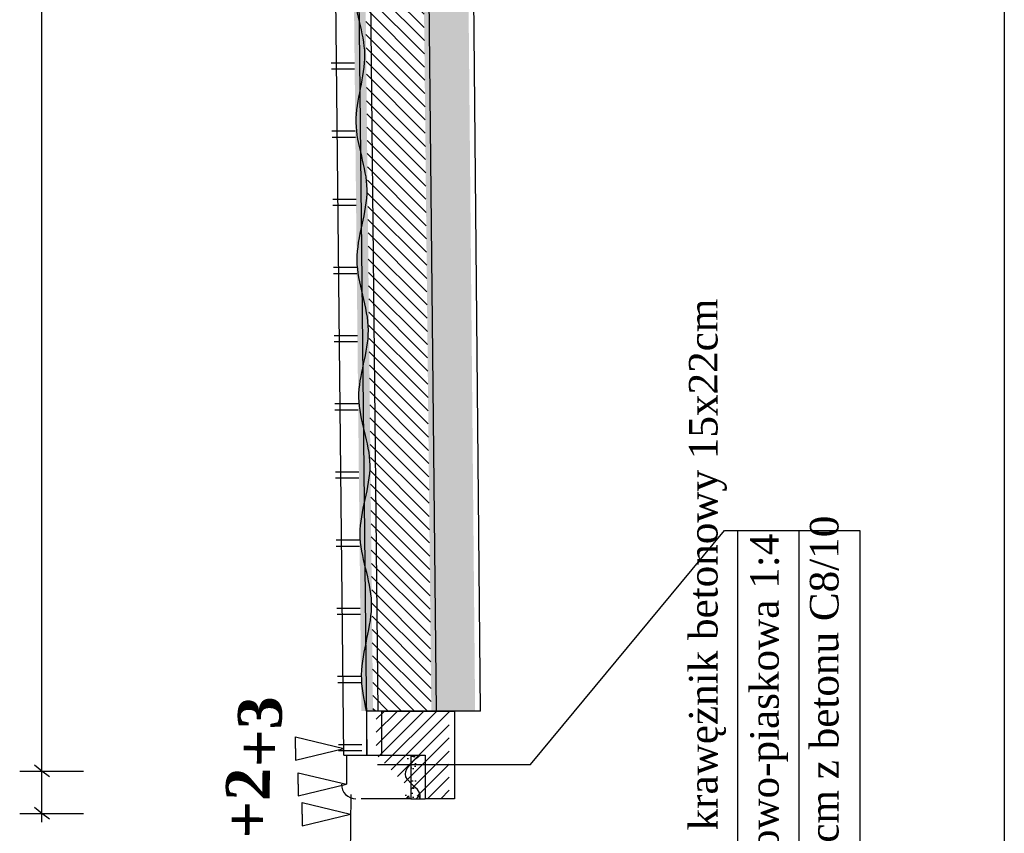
# Model space of a CAD drawing. Header units: metres. Extents: x 592 to 2592, y -1 to 2567.
# Tile 14 of 15: x 2255 to 2592, y 1635 to 1915. Entities that reach past the tile are written whole.
import ezdxf

# ---------------------------------------------------------------- set-up
doc = ezdxf.new("R2010")
doc.units = ezdxf.units.M
doc.styles.get("Standard").update_dxf_attribs({"font": 'simplex.shx'})

msp = doc.modelspace()

# ---------------------------------------------------------------- hatches: boundary and pattern name
h = msp.add_hatch()
h.set_pattern_fill('AR-SAND', color=34, scale=0.1)
h.set_pattern_definition([(37.5, (-7381.6713, 2.0097), (-0.1600031, 4.8941324), [0, -3.8608, 0, -4.318, 0, -4.1275]), (7.5, (-7381.671, 2.01), (4.495233, 7.168251), [0, -2.0828, 0, -3.4798, 0, -1.3335]), (327.5, (-7384.7955, 2.0097), (7.9099237, 0.0143718), [0, -1.27, 0, -4.572, 0, -5.969]), (317.5, (-7384.7955, 2.01), (7.6355645, 2.2292932), [0, -0.635, 0, -2.9972, 0, -3.429])])
h.paths.add_polyline_path([(2405.877, 2167.585), (2390.762, 2154.448), (2394.84, 1761.941), (2409.967, 1761.943), (2408.27, 1944.757), (2407.51, 2017.899)])
h.paths.add_polyline_path([(2401.857, 1677.31), (2401.857, 1677.371), (2410.752, 1677.393), (2409.967, 1761.943), (2394.84, 1761.941), (2395.719, 1677.31)])
h = msp.add_hatch()
h.set_pattern_fill('JIS_LC_8A', color=256, scale=3, angle=135, style=0)
h.set_pattern_definition([(180, (3618.08, -13171.787), (-5e-15, -23.4), []), (180, (3615.958, -13169.666), (-5e-15, -23.4), [])])
h.paths.add_polyline_path([(2366.762, 2154.448), (2358.762, 2154.448), (2363.788, 1670.674), (2363.92, 1670.642), (2363.789, 1670.61), (2363.875, 1662.311), (2371.875, 1662.311)])
h = msp.add_hatch()
h.set_pattern_fill('AR-CONC', color=42, scale=0.025, angle=90, style=0)
h.set_pattern_definition([(140, (3618.079, -13171.787), (0.3984771, 4.5546167), [0.47625, -5.23875]), (85, (3618.079, -13171.787), (-4.7764161, -0.8810706), [0.381, -4.191]), (190.451, (3618.1123, -13171.4076), (-4.3779172, 3.6735625), [0.40475, -4.45225]), (136.1842, (3616.809, -13171.787), (1.0510582, 6.776976), [0.714375, -7.858125]), (186.6356, (3616.897, -13171.2224), (-6.185639, 5.935106), [0.607125, -6.678375]), (81.184, (3616.809, -13171.787), (-6.185628, 5.935115), [0.5715, -6.2865]), (111, (3617.1266, -13171.152), (2.556638, 3.790372), [0.47625, -5.23875]), (56, (3617.1266, -13171.152), (-4.6046992, 1.5450507), [0.381, -4.191]), (161.4514, (3617.3397, -13170.8362), (-2.0480714, 5.3354123), [0.40475, -4.45225]), (127.5, (3618.0791, -13171.7871), (-2.11387597, 0.07721508), [0, -4.1402, 0, -4.2545, 0, -4.206875]), (97.5, (3618.0791, -13171.787), (-2.50451437, 1.67049156), [0, -2.4257, 0, -4.04495, 0, -1.603375]), (57.5, (3618.0791, -13173.2032), (0.1432186, 3.38976488), [0, -1.5875, 0, -4.953, 0, -6.57225]), (47.5, (3618.079, -13173.8382), (-0.6356623, 3.70322953), [0, -2.06375, 0, -3.2893, 0, -4.66725])])
h.paths.add_polyline_path([(2371.718, 1677.393), (2375.718, 1677.393), (2370.762, 2154.448), (2366.762, 2154.448)])
h = msp.add_hatch()
h.set_pattern_fill('LINE', color=250, angle=315)
h.set_pattern_definition([(315, (-7352.437, -3.0713), (2.245064, 2.245064), [])])
h.paths.add_polyline_path([(2375.873, 1662.671), (2375.872, 1662.708), (2375.872, 1662.745), (2375.872, 1662.743), (2375.872, 1662.74), (2375.872, 1662.738), (2375.872, 1662.735), (2375.872, 1662.733), (2375.872, 1662.73), (2375.872, 1662.727), (2375.872, 1662.725), (2375.872, 1662.722), (2375.872, 1662.72), (2375.872, 1662.717), (2375.872, 1662.715), (2375.872, 1662.712), (2375.872, 1662.709), (2375.872, 1662.707), (2375.872, 1662.704), (2375.872, 1662.702), (2375.873, 1662.699), (2375.873, 1662.697), (2375.873, 1662.694), (2375.873, 1662.692), (2375.873, 1662.689), (2375.873, 1662.686), (2375.873, 1662.684), (2375.873, 1662.681), (2375.873, 1662.679), (2375.873, 1662.676), (2375.873, 1662.674)])
h.paths.add_polyline_path([(2376.857, 1677.393), (2376.857, 1677.31), (2395.719, 1677.31), (2390.762, 2154.448), (2370.762, 2154.448), (2375.718, 1677.393)])
h.paths.add_polyline_path([(2375.875, 1662.36), (2375.875, 1662.398), (2375.875, 1662.395), (2375.875, 1662.392), (2375.875, 1662.39), (2375.875, 1662.387), (2375.875, 1662.385), (2375.875, 1662.382), (2375.875, 1662.38), (2375.875, 1662.377), (2375.875, 1662.375), (2375.875, 1662.372), (2375.875, 1662.369), (2375.875, 1662.367), (2375.875, 1662.364), (2375.875, 1662.362), (2375.875, 1662.359), (2375.875, 1662.357), (2375.875, 1662.354), (2375.875, 1662.351), (2375.875, 1662.349), (2375.875, 1662.346), (2375.875, 1662.344), (2375.875, 1662.341), (2375.875, 1662.339), (2375.875, 1662.336), (2375.875, 1662.334), (2375.875, 1662.331), (2375.875, 1662.328), (2375.875, 1662.326), (2375.875, 1662.323)])
h.paths.add_polyline_path([(2375.869, 1662.932), (2375.868, 1662.968), (2375.868, 1662.965), (2375.868, 1662.963), (2375.868, 1662.96), (2375.868, 1662.957), (2375.868, 1662.955), (2375.868, 1662.952), (2375.868, 1662.95), (2375.868, 1662.947), (2375.869, 1662.945), (2375.869, 1662.942), (2375.869, 1662.94), (2375.869, 1662.937), (2375.869, 1662.934)])
h.paths.add_polyline_path([(2375.875, 1662.447), (2375.874, 1662.484), (2375.874, 1662.482), (2375.874, 1662.479), (2375.874, 1662.477), (2375.874, 1662.474), (2375.875, 1662.472), (2375.875, 1662.469), (2375.875, 1662.467), (2375.875, 1662.464), (2375.875, 1662.461), (2375.875, 1662.459), (2375.875, 1662.456), (2375.875, 1662.454), (2375.875, 1662.451), (2375.875, 1662.449), (2375.875, 1662.446), (2375.875, 1662.444), (2375.875, 1662.441), (2375.875, 1662.438), (2375.875, 1662.436), (2375.875, 1662.433), (2375.875, 1662.431), (2375.875, 1662.428), (2375.875, 1662.426), (2375.875, 1662.423), (2375.875, 1662.421), (2375.875, 1662.418), (2375.875, 1662.415), (2375.875, 1662.413), (2375.875, 1662.41)])
h.paths.add_polyline_path([(2375.87, 1662.845), (2375.87, 1662.882), (2375.869, 1662.919), (2375.869, 1662.917), (2375.869, 1662.914), (2375.869, 1662.911), (2375.869, 1662.909), (2375.869, 1662.906), (2375.869, 1662.904), (2375.869, 1662.901), (2375.869, 1662.899), (2375.869, 1662.896), (2375.87, 1662.894), (2375.87, 1662.891), (2375.87, 1662.888), (2375.87, 1662.886), (2375.87, 1662.883), (2375.87, 1662.881), (2375.87, 1662.878), (2375.87, 1662.876), (2375.87, 1662.873), (2375.87, 1662.871), (2375.87, 1662.868), (2375.87, 1662.865), (2375.87, 1662.863), (2375.87, 1662.86), (2375.87, 1662.858), (2375.87, 1662.855), (2375.87, 1662.853), (2375.87, 1662.85), (2375.87, 1662.848)])
h.paths.add_polyline_path([(2375.874, 1662.534), (2375.874, 1662.571), (2375.874, 1662.569), (2375.874, 1662.566), (2375.874, 1662.564), (2375.874, 1662.561), (2375.874, 1662.559), (2375.874, 1662.556), (2375.874, 1662.554), (2375.874, 1662.551), (2375.874, 1662.548), (2375.874, 1662.546), (2375.874, 1662.543), (2375.874, 1662.541), (2375.874, 1662.538), (2375.874, 1662.536), (2375.874, 1662.533), (2375.874, 1662.531), (2375.874, 1662.528), (2375.874, 1662.525), (2375.874, 1662.523), (2375.874, 1662.52), (2375.874, 1662.518), (2375.874, 1662.515), (2375.874, 1662.513), (2375.874, 1662.51), (2375.874, 1662.508), (2375.874, 1662.505), (2375.874, 1662.502), (2375.874, 1662.5), (2375.874, 1662.497)])
h.paths.add_polyline_path([(2375.872, 1662.758), (2375.871, 1662.795), (2375.871, 1662.832), (2375.871, 1662.83), (2375.871, 1662.827), (2375.871, 1662.825), (2375.871, 1662.822), (2375.871, 1662.819), (2375.871, 1662.817), (2375.871, 1662.814), (2375.871, 1662.812), (2375.871, 1662.809), (2375.871, 1662.807), (2375.871, 1662.804), (2375.871, 1662.802), (2375.871, 1662.799), (2375.871, 1662.796), (2375.871, 1662.794), (2375.871, 1662.791), (2375.871, 1662.789), (2375.871, 1662.786), (2375.871, 1662.784), (2375.871, 1662.781), (2375.871, 1662.779), (2375.871, 1662.776), (2375.872, 1662.773), (2375.872, 1662.771), (2375.872, 1662.768), (2375.872, 1662.766), (2375.872, 1662.763), (2375.872, 1662.761)])
h.paths.add_polyline_path([(2375.874, 1662.584), (2375.873, 1662.621), (2375.873, 1662.658), (2375.873, 1662.656), (2375.873, 1662.653), (2375.873, 1662.651), (2375.873, 1662.648), (2375.873, 1662.646), (2375.873, 1662.643), (2375.873, 1662.64), (2375.873, 1662.638), (2375.873, 1662.635), (2375.873, 1662.633), (2375.873, 1662.63), (2375.873, 1662.628), (2375.873, 1662.625), (2375.873, 1662.623), (2375.873, 1662.62), (2375.873, 1662.617), (2375.873, 1662.615), (2375.873, 1662.612), (2375.873, 1662.61), (2375.874, 1662.607), (2375.874, 1662.605), (2375.874, 1662.602), (2375.874, 1662.6), (2375.874, 1662.597), (2375.874, 1662.594), (2375.874, 1662.592), (2375.874, 1662.589), (2375.874, 1662.587)])
at = {"true_color": 0x636466}
h = msp.add_hatch(dxfattribs=at)
h.set_pattern_fill('LINE', color=251, angle=405, style=0)
h.set_pattern_definition([(45, (-705.7723, -24163.9728), (-2.24506403, 2.24506403), [])])
edge = h.paths.add_edge_path()
edge.add_line((2401.857, 1677.31), (2376.857, 1677.31))
edge.add_line((2401.857, 1677.31), (2401.857, 1647.31))
edge.add_line((2391.857, 1647.311), (2401.857, 1647.31))
edge.add_line((2391.857, 1662.31), (2391.857, 1647.31))
edge.add_line((2376.857, 1662.31), (2391.857, 1662.31))
edge.add_line((2376.857, 1677.31), (2376.857, 1662.31))
h = msp.add_hatch(dxfattribs=at)
h.set_pattern_fill('AR-CONC', color=251, scale=0.05, style=0)
h.set_pattern_definition([(50, (13129.547, -1200.255), (9.1092334, -0.7969543), [0.9525, -10.4775]), (355, (13129.547, -1200.255), (-1.762141, 9.552832), [0.762, -8.382]), (100.451, (13130.306, -1200.321), (7.347125, 8.7558344), [0.8095, -8.9045]), (46.1842, (13129.547, -1197.715), (13.553952, -2.102116), [1.42875, -15.71625]), (96.6356, (13130.676, -1197.89), (11.870212, 12.371278), [1.21425, -13.35675]), (351.184, (13129.547, -1197.715), (11.87023, 12.371256), [1.143, -12.573]), (21, (13130.817, -1198.35), (7.580744, -5.113276), [0.9525, -10.4775]), (326, (13130.817, -1198.35), (3.0901014, 9.209398), [0.762, -8.382]), (71.4514, (13131.449, -1198.776), (10.6708245, 4.096143), [0.8095, -8.9045]), (37.5, (13129.5468, -1200.2548), (0.1544302, 4.2277519), [0, -8.2804, 0, -8.509, 0, -8.41375]), (7.5, (13129.547, -1200.2548), (3.3409831, 5.0090287), [0, -4.8514, 0, -8.0899, 0, -3.20675]), (327.5, (13126.7147, -1200.2548), (6.7795298, -0.2864372), [0, -3.175, 0, -9.906, 0, -13.1445]), (317.5, (13125.445, -1200.255), (7.406459, 1.2713246), [0, -4.1275, 0, -6.5786, 0, -9.3345])])
edge = h.paths.add_edge_path()
edge.add_spline(control_points=[(2391.857, 1662.31), (2391.376, 1661.887), (2390.895, 1661.463), (2390.432, 1661.04)], knot_values=[16.423916, 16.423916, 16.423916, 16.423916, 17.9018422, 17.9018422, 17.9018422, 17.9018422], degree=3, periodic=0)
edge.add_spline(control_points=[(2390.432, 1661.04), (2390.064, 1660.704), (2389.708, 1660.369), (2389.371, 1660.035)], knot_values=[15.2519817, 15.2519817, 15.2519817, 15.2519817, 16.423916, 16.423916, 16.423916, 16.423916], degree=3, periodic=0)
edge.add_spline(control_points=[(2389.371, 1660.035), (2389.07, 1659.736), (2388.785, 1659.437), (2388.521, 1659.14)], knot_values=[14.2017679, 14.2017679, 14.2017679, 14.2017679, 15.2519817, 15.2519817, 15.2519817, 15.2519817], degree=3, periodic=0)
edge.add_spline(control_points=[(2388.521, 1659.14), (2388.202, 1658.778), (2387.915, 1658.417), (2387.672, 1658.059)], knot_values=[12.9249304, 12.9249304, 12.9249304, 12.9249304, 14.2017679, 14.2017679, 14.2017679, 14.2017679], degree=3, periodic=0)
edge.add_spline(control_points=[(2387.672, 1658.059), (2387.586, 1657.931), (2387.504, 1657.803), (2387.43, 1657.675)], knot_values=[12.4680996, 12.4680996, 12.4680996, 12.4680996, 12.9249304, 12.9249304, 12.9249304, 12.9249304], degree=3, periodic=0)
edge.add_spline(control_points=[(2387.43, 1657.675), (2387.362, 1657.56), (2387.3, 1657.446), (2387.243, 1657.332)], knot_values=[12.0578561, 12.0578561, 12.0578561, 12.0578561, 12.4680996, 12.4680996, 12.4680996, 12.4680996], degree=3, periodic=0)
edge.add_spline(control_points=[(2387.243, 1657.332), (2387.201, 1657.247), (2387.162, 1657.162), (2387.125, 1657.077)], knot_values=[11.7518848, 11.7518848, 11.7518848, 11.7518848, 12.0578561, 12.0578561, 12.0578561, 12.0578561], degree=3, periodic=0)
edge.add_spline(control_points=[(2387.125, 1657.077), (2387.089, 1656.991), (2387.055, 1656.905), (2387.025, 1656.819)], knot_values=[11.4424031, 11.4424031, 11.4424031, 11.4424031, 11.7518848, 11.7518848, 11.7518848, 11.7518848], degree=3, periodic=0)
edge.add_spline(control_points=[(2387.025, 1656.819), (2386.976, 1656.68), (2386.936, 1656.541), (2386.906, 1656.403)], knot_values=[10.9388481, 10.9388481, 10.9388481, 10.9388481, 11.4424031, 11.4424031, 11.4424031, 11.4424031], degree=3, periodic=0)
edge.add_spline(control_points=[(2386.906, 1656.403), (2386.894, 1656.349), (2386.884, 1656.295), (2386.875, 1656.24)], knot_values=[10.7415272, 10.7415272, 10.7415272, 10.7415272, 10.9388481, 10.9388481, 10.9388481, 10.9388481], degree=3, periodic=0)
edge.add_line((2386.875, 1656.24), (2386.875, 1655.35))
edge.add_spline(control_points=[(2386.875, 1655.35), (2386.877, 1655.335), (2386.88, 1655.32), (2386.883, 1655.306)], knot_values=[9.5959609, 9.5959609, 9.5959609, 9.5959609, 9.6507397, 9.6507397, 9.6507397, 9.6507397], degree=3, periodic=0)
edge.add_spline(control_points=[(2386.883, 1655.306), (2386.898, 1655.23), (2386.916, 1655.155), (2386.937, 1655.081)], knot_values=[9.3174166, 9.3174166, 9.3174166, 9.3174166, 9.5959609, 9.5959609, 9.5959609, 9.5959609], degree=3, periodic=0)
edge.add_spline(control_points=[(2386.937, 1655.081), (2386.957, 1655.014), (2386.979, 1654.947), (2387.004, 1654.88)], knot_values=[9.068204, 9.068204, 9.068204, 9.068204, 9.3174166, 9.3174166, 9.3174166, 9.3174166], degree=3, periodic=0)
edge.add_spline(control_points=[(2387.004, 1654.88), (2387.013, 1654.857), (2387.042, 1654.783), (2387.075, 1654.709), (2387.1, 1654.658)], knot_values=[8.7902336, 8.7902336, 8.7902336, 8.7902336, 8.8756012, 9.068204, 9.068204, 9.068204, 9.068204], degree=3, periodic=0)
edge.add_spline(control_points=[(2387.1, 1654.658), (2387.132, 1654.591), (2387.166, 1654.525), (2387.204, 1654.459)], knot_values=[8.5418892, 8.5418892, 8.5418892, 8.5418892, 8.7902336, 8.7902336, 8.7902336, 8.7902336], degree=3, periodic=0)
edge.add_spline(control_points=[(2387.204, 1654.459), (2387.246, 1654.385), (2387.291, 1654.311), (2387.339, 1654.237)], knot_values=[8.2626884, 8.2626884, 8.2626884, 8.2626884, 8.5418892, 8.5418892, 8.5418892, 8.5418892], degree=3, periodic=0)
edge.add_spline(control_points=[(2387.339, 1654.237), (2387.382, 1654.171), (2387.428, 1654.105), (2387.476, 1654.039)], knot_values=[8.0125448, 8.0125448, 8.0125448, 8.0125448, 8.2626884, 8.2626884, 8.2626884, 8.2626884], degree=3, periodic=0)
edge.add_spline(control_points=[(2387.476, 1654.039), (2387.672, 1653.769), (2387.904, 1653.501), (2388.159, 1653.232)], knot_values=[6.991217, 6.991217, 6.991217, 6.991217, 8.0125448, 8.0125448, 8.0125448, 8.0125448], degree=3, periodic=0)
edge.add_spline(control_points=[(2388.159, 1653.232), (2388.331, 1653.051), (2388.513, 1652.869), (2388.7, 1652.688)], knot_values=[6.3015256, 6.3015256, 6.3015256, 6.3015256, 6.991217, 6.991217, 6.991217, 6.991217], degree=3, periodic=0)
edge.add_spline(control_points=[(2388.7, 1652.688), (2389.062, 1652.337), (2389.444, 1651.986), (2389.814, 1651.63)], knot_values=[4.9735444, 4.9735444, 4.9735444, 4.9735444, 6.3015256, 6.3015256, 6.3015256, 6.3015256], degree=3, periodic=0)
edge.add_spline(control_points=[(2389.814, 1651.63), (2390.014, 1651.438), (2390.21, 1651.244), (2390.398, 1651.049)], knot_values=[4.2570309, 4.2570309, 4.2570309, 4.2570309, 4.9735444, 4.9735444, 4.9735444, 4.9735444], degree=3, periodic=0)
edge.add_spline(control_points=[(2390.398, 1651.049), (2390.591, 1650.85), (2390.774, 1650.649), (2390.943, 1650.446)], knot_values=[3.5243842, 3.5243842, 3.5243842, 3.5243842, 4.2570309, 4.2570309, 4.2570309, 4.2570309], degree=3, periodic=0)
edge.add_spline(control_points=[(2390.943, 1650.446), (2391.035, 1650.336), (2391.122, 1650.225), (2391.205, 1650.113)], knot_values=[3.1270511, 3.1270511, 3.1270511, 3.1270511, 3.5243842, 3.5243842, 3.5243842, 3.5243842], degree=3, periodic=0)
edge.add_spline(control_points=[(2391.205, 1650.113), (2391.34, 1649.93), (2391.462, 1649.744), (2391.566, 1649.557)], knot_values=[2.4739539, 2.4739539, 2.4739539, 2.4739539, 3.1270511, 3.1270511, 3.1270511, 3.1270511], degree=3, periodic=0)
edge.add_spline(control_points=[(2391.566, 1649.557), (2391.612, 1649.475), (2391.654, 1649.393), (2391.693, 1649.31)], knot_values=[2.1887347, 2.1887347, 2.1887347, 2.1887347, 2.4739539, 2.4739539, 2.4739539, 2.4739539], degree=3, periodic=0)
edge.add_spline(control_points=[(2391.693, 1649.31), (2391.725, 1649.24), (2391.755, 1649.169), (2391.782, 1649.098)], knot_values=[1.9469452, 1.9469452, 1.9469452, 1.9469452, 2.1887347, 2.1887347, 2.1887347, 2.1887347], degree=3, periodic=0)
edge.add_spline(control_points=[(2391.782, 1649.098), (2391.812, 1649.021), (2391.838, 1648.943), (2391.861, 1648.865)], knot_values=[1.6830088, 1.6830088, 1.6830088, 1.6830088, 1.9469452, 1.9469452, 1.9469452, 1.9469452], degree=3, periodic=0)
edge.add_line((2391.861, 1648.865), (2391.857, 1662.31))
edge = h.paths.add_edge_path()
edge.add_spline(control_points=[(2391.693, 1649.31), (2391.661, 1649.378), (2391.627, 1649.446), (2391.59, 1649.514)], knot_values=[2.1887347, 2.1887347, 2.1887347, 2.1887347, 2.4238541, 2.4238541, 2.4238541, 2.4238541], degree=3, periodic=0)
edge.add_spline(control_points=[(2391.59, 1649.514), (2391.582, 1649.528), (2391.574, 1649.542), (2391.566, 1649.557)], knot_values=[2.4238541, 2.4238541, 2.4238541, 2.4238541, 2.4739539, 2.4739539, 2.4739539, 2.4739539], degree=3, periodic=0)
edge.add_spline(control_points=[(2391.566, 1649.557), (2391.537, 1649.609), (2391.506, 1649.662), (2391.475, 1649.714)], knot_values=[2.4739539, 2.4739539, 2.4739539, 2.4739539, 2.6570722, 2.6570722, 2.6570722, 2.6570722], degree=3, periodic=0)
edge.add_spline(control_points=[(2391.475, 1649.714), (2391.426, 1649.794), (2391.374, 1649.873), (2391.32, 1649.952)], knot_values=[2.6570722, 2.6570722, 2.6570722, 2.6570722, 2.9367221, 2.9367221, 2.9367221, 2.9367221], degree=3, periodic=0)
edge.add_spline(control_points=[(2391.32, 1649.952), (2391.283, 1650.006), (2391.244, 1650.06), (2391.205, 1650.113)], knot_values=[2.9367221, 2.9367221, 2.9367221, 2.9367221, 3.1270511, 3.1270511, 3.1270511, 3.1270511], degree=3, periodic=0)
edge.add_spline(control_points=[(2391.205, 1650.113), (2391.19, 1650.134), (2391.174, 1650.154), (2391.159, 1650.174)], knot_values=[3.1270511, 3.1270511, 3.1270511, 3.1270511, 3.1996166, 3.1996166, 3.1996166, 3.1996166], degree=3, periodic=0)
edge.add_spline(control_points=[(2391.159, 1650.174), (2391.09, 1650.265), (2391.018, 1650.356), (2390.943, 1650.446)], knot_values=[3.1996166, 3.1996166, 3.1996166, 3.1996166, 3.5243842, 3.5243842, 3.5243842, 3.5243842], degree=3, periodic=0)
edge.add_spline(control_points=[(2390.943, 1650.446), (2390.856, 1650.551), (2390.764, 1650.655), (2390.67, 1650.759)], knot_values=[3.5243842, 3.5243842, 3.5243842, 3.5243842, 3.9030061, 3.9030061, 3.9030061, 3.9030061], degree=3, periodic=0)
edge.add_spline(control_points=[(2390.67, 1650.759), (2390.582, 1650.856), (2390.491, 1650.953), (2390.398, 1651.049)], knot_values=[3.9030061, 3.9030061, 3.9030061, 3.9030061, 4.2570309, 4.2570309, 4.2570309, 4.2570309], degree=3, periodic=0)
edge.add_spline(control_points=[(2390.398, 1651.049), (2390.22, 1651.234), (2390.034, 1651.418), (2389.845, 1651.6)], knot_values=[4.2570309, 4.2570309, 4.2570309, 4.2570309, 4.9363574, 4.9363574, 4.9363574, 4.9363574], degree=3, periodic=0)
edge.add_spline(control_points=[(2389.845, 1651.6), (2389.835, 1651.61), (2389.824, 1651.62), (2389.814, 1651.63)], knot_values=[4.9363574, 4.9363574, 4.9363574, 4.9363574, 4.9735444, 4.9735444, 4.9735444, 4.9735444], degree=3, periodic=0)
edge.add_spline(control_points=[(2389.814, 1651.63), (2389.633, 1651.803), (2389.45, 1651.976), (2389.268, 1652.148)], knot_values=[4.9735444, 4.9735444, 4.9735444, 4.9735444, 5.6210474, 5.6210474, 5.6210474, 5.6210474], degree=3, periodic=0)
edge.add_spline(control_points=[(2389.268, 1652.148), (2389.076, 1652.328), (2388.885, 1652.508), (2388.7, 1652.688)], knot_values=[5.6210474, 5.6210474, 5.6210474, 5.6210474, 6.3015256, 6.3015256, 6.3015256, 6.3015256], degree=3, periodic=0)
edge.add_spline(control_points=[(2388.164, 1653.227), (2388.334, 1653.047), (2388.514, 1652.868), (2388.7, 1652.688)], knot_values=[6.3015337, 6.3015337, 6.3015337, 6.3015337, 6.9843396, 6.9843396, 6.9843396, 6.9843396], degree=3, periodic=0)
edge.add_spline(control_points=[(2387.871, 1653.548), (2387.963, 1653.442), (2388.059, 1653.337), (2388.159, 1653.232)], knot_values=[6.991217, 6.991217, 6.991217, 6.991217, 7.3907806, 7.3907806, 7.3907806, 7.3907806], degree=3, periodic=0)
edge.add_spline(control_points=[(2387.476, 1654.039), (2387.595, 1653.875), (2387.728, 1653.711), (2387.871, 1653.548)], knot_values=[7.3907806, 7.3907806, 7.3907806, 7.3907806, 8.0125448, 8.0125448, 8.0125448, 8.0125448], degree=3, periodic=0)
edge.add_spline(control_points=[(2387.411, 1654.13), (2387.432, 1654.1), (2387.454, 1654.069), (2387.476, 1654.039)], knot_values=[8.0125448, 8.0125448, 8.0125448, 8.0125448, 8.1277966, 8.1277966, 8.1277966, 8.1277966], degree=3, periodic=0)
edge.add_spline(control_points=[(2387.205, 1654.458), (2387.246, 1654.384), (2387.291, 1654.311), (2387.339, 1654.237)], knot_values=[8.2626932, 8.2626932, 8.2626932, 8.2626932, 8.5401946, 8.5401946, 8.5401946, 8.5401946], degree=3, periodic=0)
edge.add_spline(control_points=[(2387.149, 1654.561), (2387.166, 1654.527), (2387.185, 1654.493), (2387.204, 1654.459)], knot_values=[8.5418892, 8.5418892, 8.5418892, 8.5418892, 8.6690189, 8.6690189, 8.6690189, 8.6690189], degree=3, periodic=0)
edge.add_spline(control_points=[(2387.004, 1654.88), (2387.013, 1654.857), (2387.041, 1654.786), (2387.072, 1654.716), (2387.095, 1654.668)], knot_values=[8.8032687, 8.8032687, 8.8032687, 8.8032687, 8.8886364, 9.068204, 9.068204, 9.068204, 9.068204], degree=3, periodic=0)
edge.add_spline(control_points=[(2386.963, 1654.997), (2386.976, 1654.958), (2386.989, 1654.919), (2387.004, 1654.88)], knot_values=[9.068204, 9.068204, 9.068204, 9.068204, 9.2132059, 9.2132059, 9.2132059, 9.2132059], degree=3, periodic=0)
edge.add_spline(control_points=[(2386.883, 1655.306), (2386.896, 1655.238), (2386.912, 1655.17), (2386.931, 1655.103)], knot_values=[9.3446769, 9.3446769, 9.3446769, 9.3446769, 9.5959609, 9.5959609, 9.5959609, 9.5959609], degree=3, periodic=0)
edge.add_line((2386.875, 1655.32), (2386.875, 1647.312))
edge.add_line((2386.875, 1647.312), (2391.793, 1647.312))
edge.add_spline(control_points=[(2391.793, 1647.312), (2391.804, 1647.345), (2391.816, 1647.379), (2391.827, 1647.413)], knot_values=[0, 0, 0, 0, 0.1062941, 0.1062941, 0.1062941, 0.1062941], degree=3, periodic=0)
edge.add_spline(control_points=[(2391.827, 1647.413), (2391.829, 1647.419), (2391.831, 1647.425), (2391.833, 1647.432)], knot_values=[0.1062941, 0.1062941, 0.1062941, 0.1062941, 0.1259109, 0.1259109, 0.1259109, 0.1259109], degree=3, periodic=0)
edge.add_spline(control_points=[(2391.833, 1647.432), (2391.836, 1647.442), (2391.839, 1647.452), (2391.843, 1647.462)], knot_values=[0.1259109, 0.1259109, 0.1259109, 0.1259109, 0.1574338, 0.1574338, 0.1574338, 0.1574338], degree=3, periodic=0)
edge.add_spline(control_points=[(2391.843, 1647.462), (2391.849, 1647.482), (2391.855, 1647.502), (2391.861, 1647.523)], knot_values=[0.1574338, 0.1574338, 0.1574338, 0.1574338, 0.2215827, 0.2215827, 0.2215827, 0.2215827], degree=3, periodic=0)
edge.add_line((2391.861, 1647.523), (2391.861, 1648.865))
edge.add_spline(control_points=[(2391.861, 1648.865), (2391.844, 1648.925), (2391.824, 1648.985), (2391.802, 1649.045)], knot_values=[1.6830088, 1.6830088, 1.6830088, 1.6830088, 1.8863292, 1.8863292, 1.8863292, 1.8863292], degree=3, periodic=0)
edge.add_spline(control_points=[(2391.802, 1649.045), (2391.796, 1649.063), (2391.789, 1649.08), (2391.782, 1649.098)], knot_values=[1.8863292, 1.8863292, 1.8863292, 1.8863292, 1.9469452, 1.9469452, 1.9469452, 1.9469452], degree=3, periodic=0)
edge.add_spline(control_points=[(2391.782, 1649.098), (2391.775, 1649.118), (2391.767, 1649.137), (2391.76, 1649.156)], knot_values=[1.9469452, 1.9469452, 1.9469452, 1.9469452, 2.0129826, 2.0129826, 2.0129826, 2.0129826], degree=3, periodic=0)
edge.add_spline(control_points=[(2391.76, 1649.156), (2391.739, 1649.208), (2391.716, 1649.259), (2391.693, 1649.31)], knot_values=[2.0129826, 2.0129826, 2.0129826, 2.0129826, 2.1887347, 2.1887347, 2.1887347, 2.1887347], degree=3, periodic=0)
edge = h.paths.add_edge_path()
edge.add_spline(control_points=[(2390.432, 1661.04), (2390.601, 1661.194), (2390.772, 1661.349), (2390.945, 1661.503)], knot_values=[16.423916, 16.423916, 16.423916, 16.423916, 16.9631145, 16.9631145, 16.9631145, 16.9631145], degree=3, periodic=0)
edge.add_spline(control_points=[(2390.945, 1661.503), (2391.246, 1661.772), (2391.552, 1662.041), (2391.857, 1662.31)], knot_values=[16.9631145, 16.9631145, 16.9631145, 16.9631145, 17.9018422, 17.9018422, 17.9018422, 17.9018422], degree=3, periodic=0)
edge.add_line((2391.857, 1662.31), (2391.857, 1662.311))
edge.add_line((2391.857, 1662.311), (2386.875, 1662.311))
edge.add_line((2386.875, 1662.311), (2386.875, 1656.266))
edge.add_spline(control_points=[(2386.928, 1656.495), (2386.92, 1656.464), (2386.913, 1656.434), (2386.906, 1656.403)], knot_values=[10.9388481, 10.9388481, 10.9388481, 10.9388481, 11.0506104, 11.0506104, 11.0506104, 11.0506104], degree=3, periodic=0)
edge.add_spline(control_points=[(2386.994, 1656.727), (2386.969, 1656.649), (2386.947, 1656.572), (2386.928, 1656.495)], knot_values=[11.0506104, 11.0506104, 11.0506104, 11.0506104, 11.3303539, 11.3303539, 11.3303539, 11.3303539], degree=3, periodic=0)
edge.add_spline(control_points=[(2387.125, 1657.077), (2387.1, 1657.016), (2387.075, 1656.956), (2387.053, 1656.896)], knot_values=[11.5344125, 11.5344125, 11.5344125, 11.5344125, 11.7518848, 11.7518848, 11.7518848, 11.7518848], degree=3, periodic=0)
edge.add_spline(control_points=[(2387.207, 1657.257), (2387.178, 1657.197), (2387.151, 1657.137), (2387.125, 1657.077)], knot_values=[11.7518848, 11.7518848, 11.7518848, 11.7518848, 11.9680616, 11.9680616, 11.9680616, 11.9680616], degree=3, periodic=0)
edge.add_spline(control_points=[(2387.43, 1657.675), (2387.377, 1657.585), (2387.327, 1657.495), (2387.281, 1657.406)], knot_values=[12.1465672, 12.1465672, 12.1465672, 12.1465672, 12.4680996, 12.4680996, 12.4680996, 12.4680996], degree=3, periodic=0)
edge.add_spline(control_points=[(2387.593, 1657.94), (2387.536, 1657.851), (2387.481, 1657.763), (2387.43, 1657.675)], knot_values=[12.4680996, 12.4680996, 12.4680996, 12.4680996, 12.7833243, 12.7833243, 12.7833243, 12.7833243], degree=3, periodic=0)
edge.add_spline(control_points=[(2387.672, 1658.059), (2387.645, 1658.019), (2387.619, 1657.979), (2387.593, 1657.94)], knot_values=[12.7833243, 12.7833243, 12.7833243, 12.7833243, 12.9249304, 12.9249304, 12.9249304, 12.9249304], degree=3, periodic=0)
edge.add_spline(control_points=[(2387.84, 1658.298), (2387.782, 1658.218), (2387.726, 1658.139), (2387.672, 1658.059)], knot_values=[12.9249304, 12.9249304, 12.9249304, 12.9249304, 13.2087239, 13.2087239, 13.2087239, 13.2087239], degree=3, periodic=0)
edge.add_spline(control_points=[(2388.398, 1658.998), (2388.197, 1658.764), (2388.01, 1658.531), (2387.84, 1658.298)], knot_values=[13.2087239, 13.2087239, 13.2087239, 13.2087239, 14.0355943, 14.0355943, 14.0355943, 14.0355943], degree=3, periodic=0)
edge.add_spline(control_points=[(2388.521, 1659.14), (2388.48, 1659.092), (2388.439, 1659.045), (2388.398, 1658.998)], knot_values=[14.0355943, 14.0355943, 14.0355943, 14.0355943, 14.2017679, 14.2017679, 14.2017679, 14.2017679], degree=3, periodic=0)
edge.add_spline(control_points=[(2388.86, 1659.511), (2388.744, 1659.387), (2388.631, 1659.263), (2388.521, 1659.14)], knot_values=[14.2017679, 14.2017679, 14.2017679, 14.2017679, 14.6376236, 14.6376236, 14.6376236, 14.6376236], degree=3, periodic=0)
edge.add_spline(control_points=[(2389.371, 1660.035), (2389.195, 1659.86), (2389.024, 1659.685), (2388.86, 1659.511)], knot_values=[14.6376236, 14.6376236, 14.6376236, 14.6376236, 15.2519817, 15.2519817, 15.2519817, 15.2519817], degree=3, periodic=0)
edge.add_spline(control_points=[(2390.284, 1660.904), (2389.968, 1660.614), (2389.662, 1660.324), (2389.371, 1660.035)], knot_values=[15.2519955, 15.2519955, 15.2519955, 15.2519955, 16.265971, 16.265971, 16.265971, 16.265971], degree=3, periodic=0)

# ---------------------------------------------------------------- linework, layer by layer
at = {"color": 32}
for p, q in [((2262.13, 1639.247), (2262.13, 2154.195)), ((2262.13, 1656.837), (2259.564, 1658.858)), ((2254.522, 1656.837), (2276.44, 1656.837)), ((2264.699, 1654.814), (2262.13, 1656.837)), ((2254.522, 1642.286), (2276.44, 1642.286)), ((2262.13, 1642.286), (2259.564, 1644.307)), ((2264.699, 1640.262), (2262.13, 1642.286))]:
    msp.add_line(p, q, dxfattribs=at)
for p, q in [((2365.662, 1662.272), (2360.549, 2154.41)), ((2373.662, 1662.272), (2368.549, 2154.41)), ((2377.505, 1677.354), (2372.549, 2154.41)), ((2397.506, 1677.272), (2392.549, 2154.41)), ((2412.538, 1677.354), (2410.057, 1944.718)), ((2429.693, 1659.093), (2496.242, 1739.351)), ((2496.249, 1739.351), (2542.752, 1739.355)), ((2500.752, 1739.351), (2500.778, 1522.88)), ((2521.752, 1739.353), (2521.775, 1522.88)), ((2542.752, 1739.355), (2542.775, 1522.88)), ((2412.538, 1677.354), (2373.506, 1677.354)), ((2373.506, 1677.272), (2373.506, 1662.272)), ((2403.644, 1677.272), (2378.644, 1677.272)), ((2378.644, 1677.272), (2378.644, 1662.272)), ((2365.662, 1662.272), (2366.662, 1662.272)), ((2365.662, 1662.272), (2366.662, 1662.272)), ((2365.662, 1662.272), (2366.662, 1662.272)), ((2366.662, 1662.272), (2381.644, 1662.272)), ((2366.662, 1662.272), (2366.662, 1658.772)), ((2388.662, 1662.272), (2393.644, 1662.272)), ((2377.205, 1659.089), (2429.693, 1659.093)), ((2388.662, 1647.273), (2393.579, 1647.273)), ((2403.644, 1647.272), (2393.579, 1647.273))]:
    msp.add_line(p, q)
at = {"color": 251, "true_color": 0x636466}
for p, q in [((2403.644, 1677.272), (2403.644, 1647.272)), ((2349.127, 1668.606), (2365.707, 1664.611)), ((2349.127, 1664.611), (2349.127, 1668.606)), ((2349.127, 1664.611), (2349.127, 1660.617)), ((2349.127, 1660.617), (2365.707, 1664.611)), ((2366.662, 1662.272), (2388.662, 1662.272)), ((2366.662, 1662.272), (2366.662, 1652.273)), ((2378.644, 1662.272), (2393.644, 1662.272)), ((2388.662, 1662.272), (2388.662, 1647.272)), ((2393.644, 1662.272), (2393.648, 1647.272)), ((2393.644, 1662.272), (2393.644, 1647.272)), ((2350.081, 1656.267), (2366.662, 1652.273)), ((2350.081, 1652.273), (2350.081, 1656.267)), ((2350.081, 1652.273), (2350.081, 1648.278)), ((2350.081, 1648.278), (2366.662, 1652.273)), ((2368.126, 1648.737), (2367.539, 1598.741)), ((2351.467, 1646.031), (2368.048, 1642.036)), ((2351.467, 1642.036), (2351.467, 1646.031)), ((2388.662, 1647.273), (2371.662, 1647.273)), ((2351.467, 1642.036), (2351.467, 1638.042)), ((2351.467, 1638.042), (2368.048, 1642.036))]:
    msp.add_line(p, q, dxfattribs=at)
msp.add_arc((2369.875, 1652.312), 5, 180, 270, dxfattribs=at)
msp.add_open_spline([(2373.522, 1677.393), (2372.6, 1681.547), (2370.116, 1693.926), (2378.849, 1714.349), (2367.69, 1738.193), (2378.342, 1761.757), (2367.379, 1784.927), (2377.719, 1808.519), (2366.596, 1832.206), (2377.255, 1856.098), (2366.542, 1879.455), (2376.289, 1902.621), (2365.971, 1925.404), (2376.261, 1948.691), (2364.89, 1972.705), (2375.782, 1996.511), (2364.958, 2019.781), (2375.375, 2042.703), (2364.513, 2065.977), (2374.752, 2089.438), (2363.873, 2112.667), (2373.263, 2134.54), (2368.589, 2148.351), (2367.551, 2154.448)], degree=3, knots=[15.2067024, 15.2067024, 15.2067024, 15.2067024, 27.838338, 52.9364823, 76.7599568, 100.6487143, 124.1210578, 147.4599666, 171.8941294, 196.3152538, 219.6050807, 243.1705874, 266.0958847, 289.0197012, 313.6019963, 339.3377372, 360.6903631, 384.8856557, 408.4285006, 431.6734527, 455.7360226, 479.2442366, 497.7450016, 497.7450016, 497.7450016, 497.7450016])
msp.add_spline([(2391.793, 1647.312), (2391.875, 1647.567), (2387.031, 1654.812), (2391.863, 1662.315)], degree=3, dxfattribs=at)
at = {"layer": 'Defpoints'}
msp.add_line((2592.276, 2567.125), (2592.276, 1152.125), dxfattribs=at)

# ---------------------------------------------------------------- texts
at = {"attachment_point": 3, "rotation": 90.00608}
for s, insert, char_height, width in [('{\\fTimes New Roman|b0|i0|c238|p18;^Iist.  krawężnik betonowy 15x22cm^I^I^I}', (2484.088, 1826.373), 9.8, 427.72067), ('{\\fTimes New Roman|b0|i0|c238|p18;\\W1; ^I      \\H0.9091x;ława 30x10+15x15 cm z betonu C8/10\\H1.1x;^I^I}', (2524.611, 1748.545), 10.78, 344.6203), ('{\\fTimes New Roman|b0|i0|c238|p18;\\W1;^I podsypka cementowo-piaskowa 1:4^I^I^I}', (2505.088, 1745.687), 9.8, 306.31276)]:
    msp.add_mtext(s, dxfattribs=dict(at, insert=insert, char_height=char_height, width=width))
at = {"color": 251, "true_color": 0x636466, "char_height": 15.05, "attachment_point": 3, "rotation": 89.52938}
for s, insert, width in [('{\\fTimes New Roman|b1|i0|c238|p18;+3}', (2329.431, 1682.57), 642.15916), ('{\\fTimes New Roman|b1|i0|c238|p18;+2}', (2325.314, 1658.032), 559.21151)]:
    msp.add_mtext(s, dxfattribs=dict(at, insert=insert, width=width))

doc.saveas('drawing.dxf')
